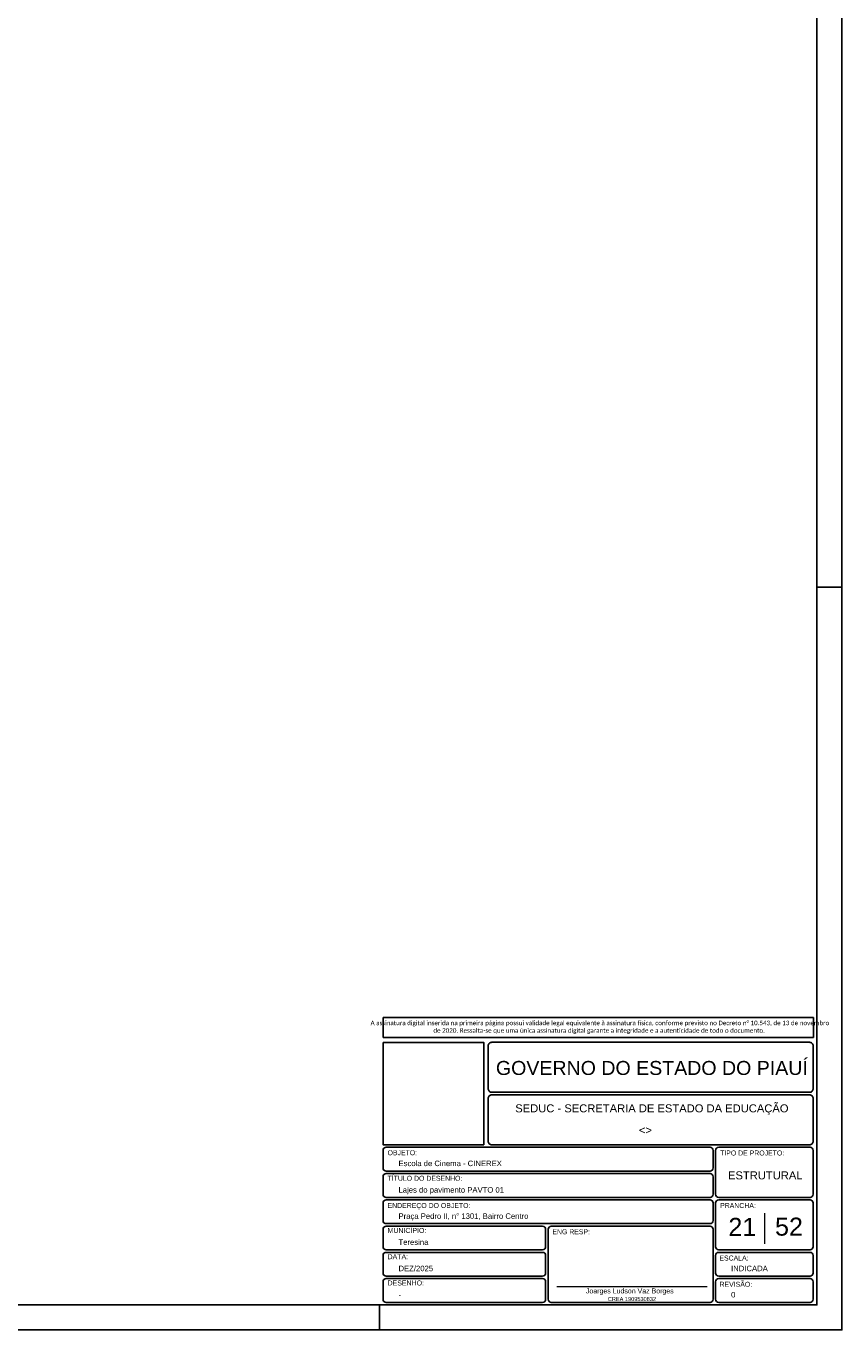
# Model space of a CAD drawing. Header units: millimetres. Extents: x 0 to 119, y 0 to 84.
# Tile 9 of 14: x 86 to 119, y 0 to 52. Entities that reach past the tile are written whole.
import ezdxf

# ---------------------------------------------------------------- set-up
doc = ezdxf.new("R2010")
doc.units = ezdxf.units.MM
doc.header["$MEASUREMENT"] = 0
doc.linetypes.add('NULL', pattern=[0])
doc.layers.get('0').update_dxf_attribs({"lineweight": 18})
doc.layers.add('Nível 1', color=7, linetype='Continuous', lineweight=0)
doc.layers.add('Textos', color=7, linetype='Continuous', lineweight=9)
for name, color, linetype in [('Pena 01', 1, 'Continuous'), ('SEDUC_MARF', 1, 'Continuous'), ('SEDUC_MARGG', 7, 'Continuous'), ('SEDUC_TXT01', 1, 'Continuous'), ('SEDUC_TXT02', 2, 'Continuous'), ('SEDUC_TXT05', 5, 'Continuous')]:
    doc.layers.add(name, color=color, linetype=linetype)
doc.styles.add('Arial', font='txt')
doc.styles.add('Calibri', font='txt')
doc.styles.add('TwCenMT', font='txt')

msp = doc.modelspace()

# ---------------------------------------------------------------- linework, layer by layer
msp.add_line((107.4964, 1.7423), (113.5173, 1.7423))
at = {"layer": 'Nível 1'}
msp.add_line((115.8, 4.6717), (115.8, 3.4409), dxfattribs=at)
at = {"layer": 'Pena 01'}
for p, q in [((100.55, 12.4952), (117.7575, 12.4952)), ((100.55, 12.4952), (100.55, 11.6972)), ((117.7575, 12.4952), (117.7575, 11.6972)), ((100.55, 11.6972), (117.7575, 11.6972))]:
    msp.add_line(p, q, dxfattribs=at)
at = {"layer": 'SEDUC_MARF'}
for p, q in [((117.9, 29.7), (118.9, 29.7)), ((100.4015, 1), (100.4015, 0))]:
    msp.add_line(p, q, dxfattribs=at)
for points in [[(118.9, 84.1), (0, 84.1), (0, 0), (118.9, 0)], [(100.55, 11.4972), (104.5747, 11.4972), (104.5747, 7.4), (100.55, 7.4)]]:
    msp.add_lwpolyline(points, close=True, dxfattribs=at)
for points in [[(104.9, 9.5), (117.6, 9.5, 0.4142136), (117.75, 9.65), (117.75, 9.65), (117.75, 11.35, 0.4142136), (117.6, 11.5), (117.6, 11.5), (104.9, 11.5, 0.4142136), (104.75, 11.35), (104.75, 11.35), (104.75, 9.65, 0.4142136), (104.9, 9.5), (104.9, 9.5)], [(104.9, 7.4), (117.6, 7.4, 0.4142136), (117.75, 7.55), (117.75, 7.55), (117.75, 9.25, 0.4142136), (117.6, 9.4), (117.6, 9.4), (104.9, 9.4, 0.4142136), (104.75, 9.25), (104.75, 9.25), (104.75, 7.55, 0.4142136), (104.9, 7.4), (104.9, 7.4)], [(100.675, 7.3), (113.625, 7.3, -0.4142136), (113.75, 7.175), (113.75, 7.175), (113.75, 6.475, -0.4142136), (113.625, 6.35), (113.625, 6.35), (100.675, 6.35, -0.4142136), (100.55, 6.475), (100.55, 6.475), (100.55, 7.175, -0.4142136), (100.675, 7.3), (100.675, 7.3)], [(113.975, 5.3), (117.625, 5.3, 0.4142136), (117.75, 5.425), (117.75, 5.425), (117.75, 7.175, 0.4142136), (117.625, 7.3), (117.625, 7.3), (113.975, 7.3, 0.4142136), (113.85, 7.175), (113.85, 7.175), (113.85, 5.425, 0.4142136), (113.975, 5.3), (113.975, 5.3)], [(100.675, 6.25), (113.625, 6.25, -0.4142136), (113.75, 6.125), (113.75, 6.125), (113.75, 5.425, -0.4142136), (113.625, 5.3), (113.625, 5.3), (100.675, 5.3, -0.4142136), (100.55, 5.425), (100.55, 5.425), (100.55, 6.125, -0.4142136), (100.675, 6.25), (100.675, 6.25)], [(100.675, 5.2), (113.625, 5.2, -0.4142136), (113.75, 5.075), (113.75, 5.075), (113.75, 4.375, -0.4142136), (113.625, 4.25), (113.625, 4.25), (100.675, 4.25, -0.4142136), (100.55, 4.375), (100.55, 4.375), (100.55, 5.075, -0.4142136), (100.675, 5.2), (100.675, 5.2)], [(113.975, 3.2), (117.625, 3.2, 0.4142136), (117.75, 3.325), (117.75, 3.325), (117.75, 5.075, 0.4142136), (117.625, 5.2), (117.625, 5.2), (113.975, 5.2, 0.4142136), (113.85, 5.075), (113.85, 5.075), (113.85, 3.325, 0.4142136), (113.975, 3.2), (113.975, 3.2)], [(100.675, 4.15), (106.925, 4.15, -0.4142136), (107.05, 4.025), (107.05, 4.025), (107.05, 3.325, -0.4142136), (106.925, 3.2), (106.925, 3.2), (100.675, 3.2, -0.4142136), (100.55, 3.325), (100.55, 3.325), (100.55, 4.025, -0.4142136), (100.675, 4.15), (100.675, 4.15)], [(107.275, 4.15), (113.625, 4.15, -0.4142136), (113.75, 4.025), (113.75, 4.025), (113.75, 1.225, -0.4142136), (113.625, 1.1), (113.625, 1.1), (107.275, 1.1, -0.4142136), (107.15, 1.225), (107.15, 1.225), (107.15, 4.025, -0.4142136), (107.275, 4.15), (107.275, 4.15)], [(100.675, 3.1), (106.925, 3.1, -0.4142136), (107.05, 2.975), (107.05, 2.975), (107.05, 2.275, -0.4142136), (106.925, 2.15), (106.925, 2.15), (100.675, 2.15, -0.4142136), (100.55, 2.275), (100.55, 2.275), (100.55, 2.975, -0.4142136), (100.675, 3.1), (100.675, 3.1)], [(113.975, 3.1), (117.625, 3.1, -0.4142136), (117.75, 2.975), (117.75, 2.975), (117.75, 2.275, -0.4142136), (117.625, 2.15), (117.625, 2.15), (113.975, 2.15, -0.4142136), (113.85, 2.275), (113.85, 2.275), (113.85, 2.975, -0.4142136), (113.975, 3.1), (113.975, 3.1)], [(100.675, 2.05), (106.925, 2.05, -0.4142136), (107.05, 1.925), (107.05, 1.925), (107.05, 1.225, -0.4142136), (106.925, 1.1), (106.925, 1.1), (100.675, 1.1, -0.4142136), (100.55, 1.225), (100.55, 1.225), (100.55, 1.925, -0.4142136), (100.675, 2.05), (100.675, 2.05)], [(113.975, 2.05), (117.625, 2.05, -0.4142136), (117.75, 1.925), (117.75, 1.925), (117.75, 1.225, -0.4142136), (117.625, 1.1), (117.625, 1.1), (113.975, 1.1, -0.4142136), (113.85, 1.225), (113.85, 1.225), (113.85, 1.925, -0.4142136), (113.975, 2.05), (113.975, 2.05)]]:
    msp.add_lwpolyline(points, format="xyb", dxfattribs=at)
at = {"layer": 'SEDUC_MARGG'}
msp.add_lwpolyline([(2.5, 1), (117.9, 1), (117.9, 83.1), (2.5, 83.1), (2.5, 1)], dxfattribs=at)

# ---------------------------------------------------------------- texts
at = {"layer": 'Pena 01', "color": 3, "linetype": 'NULL', "insert": (109.1898, 12.0983), "char_height": 0.1803712, "width": 18.645941, "attachment_point": 5, "style": 'Calibri'}
msp.add_mtext(' A assinatura digital inserida na primeira página possui validade legal equivalente à assinatura física, conforme previsto no Decreto n%%d 10.543, de 13 de novembro de 2020. Ressalta-se que uma única assinatura digital garante a integridade e a autenticidade de todo o documento.', dxfattribs=at)
at = {"layer": 'SEDUC_TXT01', "linetype": 'NULL', "char_height": 0.2, "width": 17.8054, "attachment_point": 1}
for s, insert, style in [('OBJETO:', (100.7294, 7.1834), 'TwCenMT'), ('TIPO DE PROJETO:', (114.0294, 7.1739), 'TwCenMT'), ('TÍTULO DO DESENHO:', (100.7294, 6.1626), 'TwCenMT'), ('ENDEREÇO DO OBJETO:', (100.7294, 5.0739), 'TwCenMT'), ('PRANCHA:', (114.0294, 5.0739), 'TwCenMT'), ('MUNICÍPIO:', (100.7288, 4.0771), 'Arial'), ('ENG RESP:', (107.3208, 4.0239), 'TwCenMT'), ('DATA:', (100.7288, 3.0271), 'Arial'), ('ESCALA:', (114.0004, 2.9739), 'TwCenMT'), ('DESENHO:', (100.7288, 1.9771), 'Arial'), ('REVISÃO:', (114.0054, 1.9239), 'TwCenMT')]:
    msp.add_mtext(s, dxfattribs=dict(at, insert=insert, style=style))
at = {"layer": 'SEDUC_TXT02', "linetype": 'NULL', "attachment_point": 8, "line_spacing_factor": 0.9, "style": 'Arial'}
for s, insert, char_height, width in [('SEDUC - SECRETARIA DE ESTADO DA EDUCAÇÃO ', (111.3, 8.6), 0.32, 21.758945), ('Joarges Ludson Vaz Borges', (110.4173, 1.4), 0.2, 7.035547), ('CREA 1909530832', (110.5015, 1.1528), 0.16, 3.791777)]:
    msp.add_mtext(s, dxfattribs=dict(at, insert=insert, char_height=char_height, width=width))
at = {"layer": 'SEDUC_TXT05', "linetype": 'NULL', "insert": (111.3, 10.1848), "char_height": 0.56, "width": 24.876973, "attachment_point": 8, "line_spacing_factor": 0.9, "style": 'Arial'}
msp.add_mtext('GOVERNO DO ESTADO DO PIAUÍ', dxfattribs=at)
at = {"layer": 'Textos', "linetype": 'NULL', "line_spacing_factor": 0.9, "style": 'Arial'}
for s, insert, char_height, width, attachment_point in [('<>', (111.0425, 7.8271), 0.32, 1.067813, 8), ('Escola de Cinema - CINEREX', (101.1671, 6.545), 0.22, 8.109531, 7), ('ESTRUTURAL', (115.8344, 6.0142), 0.32, 5.907383, 8), ('Lajes do pavimento PAVTO 01', (101.1671, 5.4224), 0.22, 8.277988, 7), ('21', (114.9181, 3.7594), 0.72, 2.264609, 8), ('52', (116.7818, 3.7594), 0.72, 2.264609, 8), ('Praça Pedro II, n%%d 1301, Bairro Centro', (101.1671, 4.3724), 0.22, 10.164414, 7), ('Teresina', (101.1671, 3.395), 0.22, 2.374375, 7), ('DEZ/2025', (101.1671, 2.345), 0.22, 2.741465, 7), ('INDICADA', (114.4671, 2.345), 0.22, 2.906992, 7), ('0', (114.4671, 1.295), 0.22, 0.373691, 7), ('-', (101.1671, 1.295), 0.22, 0.239805, 7)]:
    msp.add_mtext(s, dxfattribs=dict(at, insert=insert, char_height=char_height, width=width, attachment_point=attachment_point))

doc.saveas('drawing.dxf')
